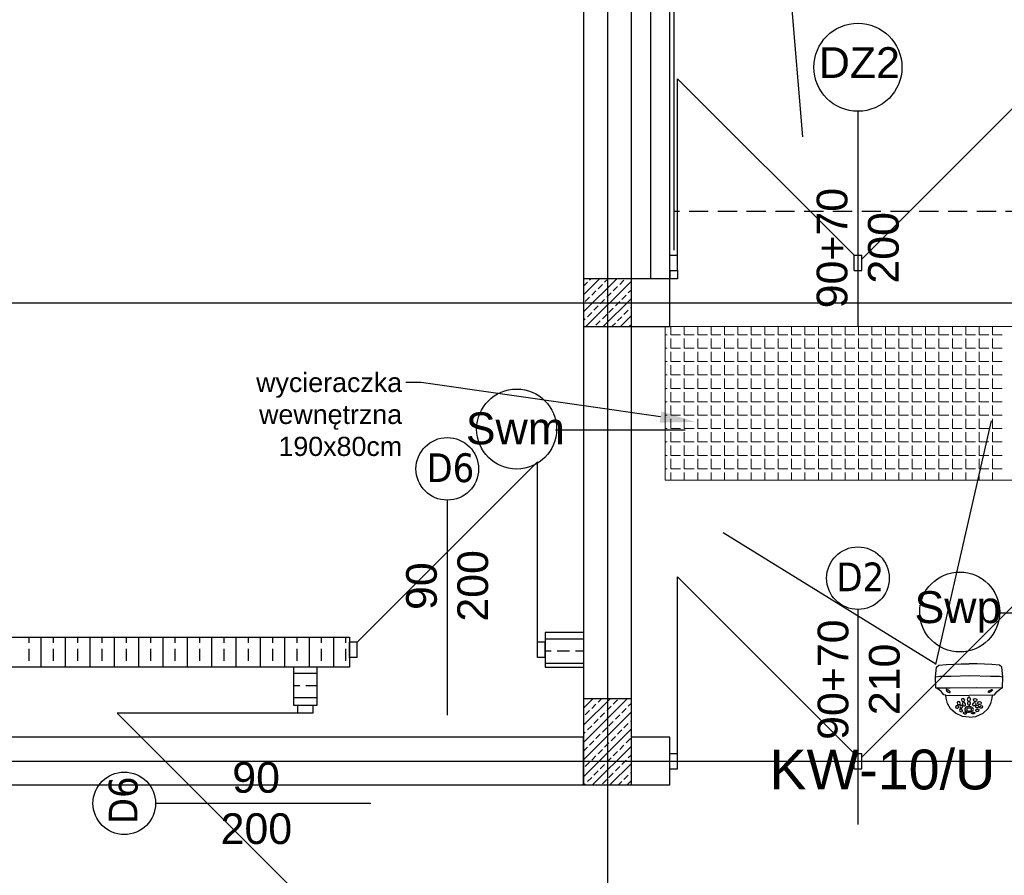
# Model space of a CAD drawing. Header units: millimetres. Extents: x -7023 to 53801, y 9849 to 33561.
# Tile 118 of 256: x 11323 to 11836, y 21847 to 22293. Entities that reach past the tile are written whole.
import ezdxf
from ezdxf.enums import TextEntityAlignment as Align

# ---------------------------------------------------------------- set-up
doc = ezdxf.new("R2010")
doc.units = ezdxf.units.MM
doc.linetypes.add('DASHDOTX2', pattern=[2, 1, -0.5, 0, -0.5])
doc.linetypes.add('DASHED', pattern=[0.75, 0.5, -0.25])
doc.layers.get('0').update_dxf_attribs({"lineweight": 9})
for name, color, linetype in [('.IE_podklad', 252, 'Continuous'), ('IE_CCTV', 6, 'Continuous'), ('IE_SKD', 6, 'Continuous')]:
    doc.layers.add(name, color=color, linetype=linetype)
doc.styles.add('Opisowy', font='arial.ttf')
doc.styles.get("Standard").update_dxf_attribs({"font": 'arial.ttf'})
doc.linetypes.add('ZIGZAG', pattern='A,0.00254,-5.08,[131,ltypeshp.shx,S=5.08,R=0,X=-5.08,Y=0],-10.16,[131,ltypeshp.shx,S=5.08,R=180,X=5.08,Y=0],-5.08', length=20.32254)

# ---------------------------------------------------------------- blocks, each defined once
blk = doc.blocks.new('AAT_KOPUŁA')
for points in [[(-11.14, -10.07), (-12.07, -9.94), (-13, -8.71), (-14.17, -7.71), (-15.37, -7.04), (-15.59, -2.4), (-15.11, 1.7), (-14.13, 2.53), (-10.89, 2.9), (-4.7, 3.18), (-1.32, 3.18)], [(8.54, -10.07), (9.47, -9.94), (10.41, -8.71), (11.58, -7.71), (12.78, -7.04), (12.99, -2.4), (12.51, 1.7), (11.54, 2.53), (8.29, 2.9), (2.11, 3.18), (-1.27, 3.18)], [(-15.59, -2.4), (-13.77, -2.15), (-8.91, -2.02), (-1.13, -1.86), (7.77, -2.02), (11.48, -2.12), (12.99, -2.4)], [(-15.37, -7.04), (-9.31, -7.06), (1.87, -6.94), (12.78, -7.04)], [(-1.34, -19.45), (-4.13, -19.22), (-7.15, -17.75), (-9.22, -15.88), (-10.47, -13.64), (-11.04, -11.39), (-11.14, -10.07), (-1.32, -10.32)], [(-1.26, -19.45), (1.53, -19.22), (4.55, -17.75), (6.62, -15.88), (7.87, -13.64), (8.44, -11.39), (8.54, -10.07), (-1.27, -10.32)]]:
    blk.add_lwpolyline(points)
for points in [[(-10.88, -8.27), (-10.35, -8.77), (-9.86, -9.06), (-9.43, -9.03), (-9.42, -8.74), (-9.78, -8.3), (-10.27, -7.97), (-10.81, -7.79), (-11.03, -7.8), (-11.1, -7.96), (-10.99, -8.15)], [(8.29, -8.27), (7.75, -8.77), (7.27, -9.06), (6.84, -9.03), (6.83, -8.74), (7.18, -8.3), (7.68, -7.97), (8.21, -7.79), (8.44, -7.8), (8.51, -7.96), (8.39, -8.15)], [(-3.24, -12.12), (-3.51, -11.7), (-3.88, -11.53), (-4.39, -11.64), (-4.58, -12.13), (-4.41, -12.62), (-4.08, -12.83), (-3.55, -12.83), (-3.26, -12.58), (-3.21, -12.31)], [(-1.46, -10.97), (-1.79, -11.13), (-2.06, -11.51), (-2.15, -11.85), (-2.06, -12.33), (-1.83, -12.61), (-1.41, -12.73), (-0.95, -12.55), (-0.71, -12), (-0.74, -11.52), (-0.97, -11.24), (-1.2, -11)], [(0.57, -12.12), (0.84, -11.7), (1.21, -11.53), (1.72, -11.64), (1.91, -12.13), (1.74, -12.62), (1.41, -12.83), (0.88, -12.83), (0.59, -12.58), (0.54, -12.31)], [(-5.81, -15.17), (-6.01, -14.74), (-6.38, -14.58), (-6.88, -14.68), (-7.04, -15.09), (-6.9, -15.46), (-6.61, -15.69), (-6.12, -15.69), (-5.92, -15.55), (-5.8, -15.31)], [(-5.08, -13.44), (-5.36, -13.02), (-5.73, -12.85), (-6.23, -12.96), (-6.42, -13.45), (-6.25, -13.95), (-5.92, -14.15), (-5.4, -14.15), (-5.11, -13.9), (-5.05, -13.63)], [(-4.21, -16.62), (-4.41, -16.19), (-4.78, -16.02), (-5.29, -16.13), (-5.44, -16.53), (-5.3, -16.91), (-5.01, -17.13), (-4.53, -17.14), (-4.32, -17), (-4.2, -16.76)], [(-4.11, -15.02), (-4.31, -14.59), (-4.68, -14.43), (-5.19, -14.53), (-5.34, -14.94), (-5.2, -15.31), (-4.91, -15.54), (-4.43, -15.54), (-4.22, -15.4), (-4.1, -15.16)], [(-2.89, -13.89), (-3.16, -13.47), (-3.53, -13.3), (-4.04, -13.41), (-4.23, -13.9), (-4.06, -14.4), (-3.73, -14.6), (-3.2, -14.6), (-2.91, -14.35), (-2.86, -14.08)], [(-1.41, -14.94), (-2.24, -15.08), (-2.86, -15.55), (-3.15, -15.98), (-3.17, -16.56), (-2.73, -17.05), (-1.96, -17.33), (-1.36, -17.38), (-0.59, -17.27), (0.19, -16.77), (0.47, -16.25), (0.39, -15.78), (-0.16, -15.22), (-0.97, -14.99)], [(-1.27, -15.61), (-1.85, -15.67), (-2.32, -15.95), (-2.37, -16.27), (-2.31, -16.63), (-1.95, -16.85), (-1.44, -16.9), (-0.72, -16.8), (-0.33, -16.47), (-0.3, -15.98), (-0.77, -15.66)], [(-1.42, -12.92), (-1.85, -13.05), (-2.01, -13.33), (-2.09, -13.83), (-1.9, -14.16), (-1.59, -14.28), (-1.05, -14.26), (-0.77, -13.86), (-0.71, -13.57), (-0.93, -13.17), (-1.14, -13)], [(0.22, -13.89), (0.49, -13.47), (0.86, -13.3), (1.37, -13.41), (1.56, -13.9), (1.39, -14.4), (1.06, -14.6), (0.53, -14.6), (0.24, -14.35), (0.19, -14.08)], [(1.44, -15.02), (1.64, -14.59), (2.01, -14.43), (2.52, -14.53), (2.67, -14.94), (2.53, -15.31), (2.24, -15.54), (1.76, -15.54), (1.55, -15.4), (1.43, -15.16)], [(1.54, -16.62), (1.74, -16.19), (2.11, -16.02), (2.62, -16.13), (2.77, -16.53), (2.63, -16.91), (2.34, -17.13), (1.86, -17.14), (1.65, -17), (1.53, -16.76)], [(2.41, -13.44), (2.69, -13.02), (3.06, -12.85), (3.56, -12.96), (3.75, -13.45), (3.58, -13.95), (3.25, -14.15), (2.73, -14.15), (2.44, -13.9), (2.38, -13.63)], [(3.14, -15.17), (3.34, -14.74), (3.71, -14.58), (4.21, -14.68), (4.37, -15.09), (4.23, -15.46), (3.94, -15.69), (3.45, -15.69), (3.25, -15.55), (3.13, -15.31)], [(-2.89, -17.47), (-3.21, -17.39), (-3.69, -17.43), (-3.84, -17.61), (-3.7, -17.82), (-3.29, -18), (-2.79, -18.08), (-2.39, -17.98), (-2.34, -17.78), (-2.54, -17.62)], [(0.21, -17.47), (0.54, -17.39), (1.02, -17.43), (1.17, -17.61), (1.03, -17.82), (0.62, -18), (0.12, -18.08), (-0.28, -17.98), (-0.33, -17.78), (-0.13, -17.62)]]:
    blk.add_lwpolyline(points, close=True)
blk = doc.blocks.new('zw$65D6')
at = {"layer": 'IE_SKD'}
for p, q in [((0, 0), (41.4, -123.59)), ((0.13, -0.2), (130.47, -0.87))]:
    blk.add_line(p, q, dxfattribs=at)

msp = doc.modelspace()

# ---------------------------------------------------------------- linework, layer by layer
at = {"layer": '.IE_podklad', "ltscale": 25}
for p, q in [((11629.56, 22727.75), (11629.56, 20635.61)), ((10554.1, 22145.41), (13853.09, 22145.41)), ((10554.1, 21906.41), (13536.66, 21906.41))]:
    msp.add_line(p, q, dxfattribs=at)
at = {"layer": '.IE_podklad'}
for p, q in [((11662.06, 22157.91), (11662.06, 22424.91)), ((11664.06, 22426.91), (11664.06, 22172.74)), ((11642.06, 22157.91), (11642.06, 22404.91)), ((11617.06, 22379.91), (11617.06, 21918.91)), ((11666.06, 22170.19), (11666.06, 22262.19)), ((11758.06, 22170.19), (11666.06, 22262.19)), ((11762.06, 22168.08), (11842.37, 22248.4)), ((11760.06, 22245.22), (11760.06, 22133.03)), ((11662.06, 22170.19), (11666.06, 22170.19)), ((11662.06, 22162.19), (11662.06, 22170.19)), ((11666.06, 22162.19), (11666.06, 22170.19)), ((11758.06, 22170.19), (11762.06, 22170.19)), ((11758.06, 22162.19), (11758.06, 22170.19)), ((11762.06, 22162.19), (11762.06, 22170.19)), ((11662.06, 22162.3), (11662.06, 22157.91)), ((11662.06, 22162.19), (11666.06, 22162.19)), ((11666.06, 22162.3), (11666.06, 22157.91)), ((11758.06, 22162.19), (11762.06, 22162.19)), ((11617.06, 22149.57), (11625.39, 22157.91)), ((11617.06, 22140.59), (11634.37, 22157.91)), ((11642.06, 22157.91), (11617.06, 22157.91)), ((11617.06, 22157.91), (11617.06, 22132.91)), ((11617.06, 22154.06), (11619.07, 22156.07)), ((11618.35, 22132.91), (11642.06, 22156.61)), ((11620.19, 22157.2), (11620.9, 22157.91)), ((11624.68, 22152.71), (11626.93, 22154.95)), ((11628.05, 22156.07), (11629.88, 22157.91)), ((11632.54, 22151.58), (11634.78, 22153.83)), ((11635.91, 22154.95), (11638.15, 22157.2)), ((11662.06, 22157.91), (11642.06, 22157.91)), ((11642.06, 22132.91), (11642.06, 22157.91)), ((11666.06, 22157.91), (11660.75, 22157.91)), ((11662.06, 22132.91), (11662.06, 22157.91)), ((11617.95, 22145.97), (11620.19, 22148.22)), ((11621.31, 22149.34), (11623.56, 22151.58)), ((11629.17, 22148.22), (11631.42, 22150.46)), ((11637.03, 22147.09), (11639.28, 22149.34)), ((11640.4, 22150.46), (11642.06, 22152.12)), ((11622.44, 22141.48), (11624.68, 22143.73)), ((11625.8, 22144.85), (11628.05, 22147.09)), ((11627.33, 22132.91), (11642.06, 22147.63)), ((11633.66, 22143.73), (11635.91, 22145.97)), ((11641.52, 22142.6), (11642.06, 22143.14)), ((11619.07, 22138.11), (11621.31, 22140.36)), ((11626.93, 22136.99), (11629.17, 22139.24)), ((11630.29, 22140.36), (11632.54, 22142.6)), ((11634.78, 22135.87), (11637.03, 22138.11)), ((11636.31, 22132.91), (11642.06, 22138.65)), ((11638.15, 22139.24), (11640.4, 22141.48)), ((11617.06, 22136.1), (11617.95, 22136.99)), ((11617.06, 22132.91), (11642.06, 22132.91)), ((11623.56, 22133.62), (11625.8, 22135.87)), ((11631.82, 22132.91), (11633.66, 22134.75)), ((11640.8, 22132.91), (11641.52, 22133.62)), ((11642.06, 21918.91), (11642.06, 22132.91)), ((11642.06, 22132.91), (11662.06, 22132.91)), ((11602.49, 22079.03), (11669.97, 22079.03)), ((11499.06, 21968.41), (11593.06, 22062.41)), ((11593.06, 21968.41), (11593.06, 22062.41)), ((11546.06, 22042.43), (11546.06, 21930.25)), ((11666.06, 21910.41), (11666.06, 22002.41)), ((11758.06, 21910.41), (11666.06, 22002.41)), ((11762.06, 21908.43), (11844.25, 21990.63)), ((11760.06, 21985.43), (11760.06, 21873.25)), ((11833.44, 21983.64), (11900.91, 21983.64)), ((11617.06, 21973.41), (11597.06, 21973.41)), ((11597.06, 21973.41), (11597.06, 21955.41)), ((10896.06, 21970.91), (11495.06, 21970.91)), ((11328.12, 21968.11), (11328.12, 21970.91)), ((11334.47, 21955.41), (11334.47, 21970.91)), ((11340.82, 21968.11), (11340.82, 21970.91)), ((11347.17, 21955.41), (11347.17, 21970.91)), ((11353.52, 21968.11), (11353.52, 21970.91)), ((11359.87, 21955.41), (11359.87, 21970.91)), ((11366.22, 21968.11), (11366.22, 21970.91)), ((11372.57, 21955.41), (11372.57, 21970.91)), ((11378.92, 21968.11), (11378.92, 21970.91)), ((11385.27, 21955.41), (11385.27, 21970.91)), ((11391.62, 21968.11), (11391.62, 21970.91)), ((11397.97, 21955.41), (11397.97, 21970.91)), ((11404.32, 21968.11), (11404.32, 21970.91)), ((11410.67, 21955.41), (11410.67, 21970.91)), ((11417.02, 21968.11), (11417.02, 21970.91)), ((11423.37, 21955.41), (11423.37, 21970.91)), ((11429.72, 21968.11), (11429.72, 21970.91)), ((11436.07, 21955.41), (11436.07, 21970.91)), ((11442.42, 21968.11), (11442.42, 21970.91)), ((11448.77, 21955.41), (11448.77, 21970.91)), ((11455.12, 21968.11), (11455.12, 21970.91)), ((11461.47, 21955.41), (11461.47, 21970.91)), ((11467.82, 21968.11), (11467.82, 21970.91)), ((11474.17, 21955.41), (11474.17, 21970.91)), ((11480.52, 21968.11), (11480.52, 21970.91)), ((11486.87, 21955.41), (11486.87, 21970.91)), ((11493.22, 21968.11), (11493.22, 21970.91)), ((11495.06, 21970.91), (11495.06, 21955.41)), ((11499.06, 21968.41), (11495.06, 21968.41)), ((11495.06, 21960.41), (11495.06, 21968.41)), ((11499.06, 21960.41), (11499.06, 21968.41)), ((11597.06, 21968.41), (11593.06, 21968.41)), ((11593.06, 21960.41), (11593.06, 21968.41)), ((11597.06, 21970.16), (11617.06, 21970.16)), ((11597.06, 21960.41), (11597.06, 21968.41)), ((11328.12, 21958.58), (11328.12, 21964.93)), ((11340.82, 21958.58), (11340.82, 21964.93)), ((11353.52, 21958.58), (11353.52, 21964.93)), ((11366.22, 21958.58), (11366.22, 21964.93)), ((11378.92, 21958.58), (11378.92, 21964.93)), ((11391.62, 21958.58), (11391.62, 21964.93)), ((11404.32, 21958.58), (11404.32, 21964.93)), ((11417.02, 21958.58), (11417.02, 21964.93)), ((11429.72, 21958.58), (11429.72, 21964.93)), ((11442.42, 21958.58), (11442.42, 21964.93)), ((11455.12, 21958.58), (11455.12, 21964.93)), ((11467.82, 21958.58), (11467.82, 21964.93)), ((11480.52, 21958.58), (11480.52, 21964.93)), ((11493.22, 21958.58), (11493.22, 21964.93)), ((11597.06, 21963.81), (11600.22, 21963.81)), ((11603.4, 21963.81), (11609.75, 21963.81)), ((11612.92, 21963.81), (11617.06, 21963.81)), ((11499.06, 21960.41), (11495.06, 21960.41)), ((11597.06, 21960.41), (11593.06, 21960.41)), ((11495.06, 21955.41), (10896.06, 21955.41)), ((11328.12, 21955.41), (11328.12, 21955.41)), ((11340.82, 21955.41), (11340.82, 21955.41)), ((11353.52, 21955.41), (11353.52, 21955.41)), ((11366.22, 21955.41), (11366.22, 21955.41)), ((11378.92, 21955.41), (11378.92, 21955.41)), ((11391.62, 21955.41), (11391.62, 21955.41)), ((11404.32, 21955.41), (11404.32, 21955.41)), ((11417.02, 21955.41), (11417.02, 21955.41)), ((11429.72, 21955.41), (11429.72, 21955.41)), ((11442.42, 21955.41), (11442.42, 21955.41)), ((11455.12, 21955.41), (11455.12, 21955.41)), ((11466.06, 21935.41), (11466.06, 21955.41)), ((11467.82, 21955.41), (11467.82, 21955.41)), ((11478.06, 21955.41), (11478.06, 21935.41)), ((11480.52, 21955.41), (11480.52, 21955.41)), ((11493.22, 21955.41), (11493.22, 21955.41)), ((11597.06, 21957.46), (11617.06, 21957.46)), ((11597.06, 21955.41), (11617.06, 21955.41)), ((11466.06, 21952.16), (11478.06, 21952.16)), ((11466.06, 21945.81), (11469.22, 21945.81)), ((11472.4, 21945.81), (11478.06, 21945.81)), ((11466.06, 21939.46), (11478.06, 21939.46)), ((11617.06, 21934.04), (11621.92, 21938.91)), ((11617.06, 21925.06), (11630.9, 21938.91)), ((11617.06, 21916.08), (11639.88, 21938.91)), ((11617.06, 21938.53), (11617.43, 21938.91)), ((11642.06, 21938.91), (11617.06, 21938.91)), ((11617.06, 21938.91), (11617.06, 21893.91)), ((11624.68, 21937.18), (11626.41, 21938.91)), ((11632.54, 21936.06), (11634.78, 21938.3)), ((11642.06, 21893.91), (11642.06, 21938.91)), ((11478.06, 21935.41), (11466.06, 21935.41)), ((11468.06, 21935.41), (11468.06, 21931.41)), ((11476.06, 21935.41), (11468.06, 21935.41)), ((11476.06, 21935.41), (11476.06, 21931.41)), ((11617.95, 21930.45), (11620.19, 21932.69)), ((11621.31, 21933.81), (11623.56, 21936.06)), ((11629.17, 21932.69), (11631.42, 21934.94)), ((11637.03, 21931.57), (11639.28, 21933.81)), ((11640.4, 21934.94), (11642.06, 21936.59)), ((11468.06, 21931.41), (11374.06, 21931.41)), ((11468.06, 21837.41), (11374.06, 21931.41)), ((11476.06, 21931.41), (11468.06, 21931.41)), ((11617.06, 21907.1), (11642.06, 21932.1)), ((11622.44, 21925.96), (11624.68, 21928.2)), ((11625.8, 21929.32), (11628.05, 21931.57)), ((11633.66, 21928.2), (11635.91, 21930.45)), ((11641.52, 21927.08), (11642.06, 21927.61)), ((11617.06, 21898.12), (11642.06, 21923.12)), ((11619.07, 21922.59), (11621.31, 21924.83)), ((11626.93, 21921.47), (11629.17, 21923.71)), ((11630.29, 21924.83), (11632.54, 21927.08)), ((11634.78, 21920.34), (11637.03, 21922.59)), ((11638.15, 21923.71), (11640.4, 21925.96)), ((11617.06, 21920.57), (11617.95, 21921.47)), ((11617.06, 21918.91), (11617.06, 21918.91)), ((11617.06, 21918.91), (11617.06, 21893.91)), ((11620.19, 21914.73), (11622.44, 21916.97)), ((11623.56, 21918.1), (11625.8, 21920.34)), ((11631.42, 21916.97), (11633.66, 21919.22)), ((11639.28, 21915.85), (11641.52, 21918.1)), ((11642.06, 21893.91), (11642.06, 21918.91)), ((11642.06, 21918.91), (11642.06, 21918.91)), ((11662.06, 21918.91), (11642.06, 21918.91)), ((11662.06, 21893.91), (11662.06, 21918.91)), ((11617.06, 21911.59), (11619.07, 21913.61)), ((11621.82, 21893.91), (11642.06, 21914.14)), ((11624.68, 21910.24), (11626.93, 21912.48)), ((11628.05, 21913.61), (11630.29, 21915.85)), ((11635.91, 21912.48), (11638.15, 21914.73)), ((11621.31, 21906.87), (11623.56, 21909.12)), ((11629.17, 21905.75), (11631.42, 21907.99)), ((11632.54, 21909.12), (11634.78, 21911.36)), ((11637.03, 21904.63), (11639.28, 21906.87)), ((11640.4, 21907.99), (11642.06, 21909.65)), ((11662.06, 21910.41), (11666.06, 21910.41)), ((11662.06, 21902.41), (11662.06, 21910.41)), ((11666.06, 21902.41), (11666.06, 21910.41)), ((11758.06, 21910.41), (11762.06, 21910.41)), ((11758.06, 21902.41), (11758.06, 21910.41)), ((11762.06, 21902.41), (11762.06, 21910.41)), ((11617.95, 21903.5), (11620.19, 21905.75)), ((11625.8, 21902.38), (11628.05, 21904.63)), ((11630.8, 21893.91), (11642.06, 21905.16)), ((11633.66, 21901.26), (11635.91, 21903.5)), ((11662.06, 21902.41), (11666.06, 21902.41)), ((11758.06, 21902.41), (11762.06, 21902.41)), ((11619.07, 21895.65), (11621.31, 21897.89)), ((11622.44, 21899.01), (11624.68, 21901.26)), ((11626.93, 21894.52), (11629.17, 21896.77)), ((11630.29, 21897.89), (11632.54, 21900.14)), ((11638.15, 21896.77), (11640.4, 21899.01)), ((11641.52, 21900.14), (11642.06, 21900.67)), ((11617.06, 21893.91), (11616.56, 21893.91)), ((11616.56, 21893.91), (11642.06, 21893.91)), ((11617.06, 21893.91), (11642.06, 21893.91)), ((11617.33, 21893.91), (11617.95, 21894.52)), ((11635.29, 21893.91), (11637.03, 21895.65)), ((11639.78, 21893.91), (11642.06, 21896.18)), ((11642.06, 21893.91), (11662.06, 21893.91)), ((11394.03, 21884.41), (11506.21, 21884.41))]:
    msp.add_line(p, q, dxfattribs=at)
at = {"layer": '.IE_podklad', "linetype": 'ZIGZAG'}
msp.add_line((11652.06, 22157.91), (11652.06, 22414.91), dxfattribs=at)
at = {"layer": '.IE_podklad', "linetype": 'DASHED', "ltscale": 20}
msp.add_line((11862.06, 22192.91), (11664.06, 22192.91), dxfattribs=at)
at = {"layer": '.IE_podklad', "linetype": 'DASHDOTX2', "ltscale": 10}
msp.add_line((11578.18, 22145.41), (12214.83, 22145.41), dxfattribs=at)
at = {"layer": '.IE_podklad', "lineweight": 13}
for p, q in [((11659.56, 22132.91), (11849.56, 22132.91)), ((11659.56, 22052.91), (11659.56, 22132.91)), ((11662.61, 22128.67), (11662.61, 22132.91)), ((11669.59, 22128.67), (11669.59, 22132.91)), ((11676.58, 22128.67), (11676.58, 22132.91)), ((11683.56, 22128.67), (11683.56, 22132.91)), ((11690.55, 22128.67), (11690.55, 22132.91)), ((11697.53, 22128.67), (11697.53, 22132.91)), ((11704.52, 22128.67), (11704.52, 22132.91)), ((11711.5, 22128.67), (11711.5, 22132.91)), ((11718.49, 22128.67), (11718.49, 22132.91)), ((11725.47, 22128.67), (11725.47, 22132.91)), ((11732.46, 22128.67), (11732.46, 22132.91)), ((11739.44, 22128.67), (11739.44, 22132.91)), ((11746.43, 22128.67), (11746.43, 22132.91)), ((11753.41, 22128.67), (11753.41, 22132.91)), ((11760.4, 22128.67), (11760.4, 22132.91)), ((11767.38, 22128.67), (11767.38, 22132.91)), ((11774.37, 22128.67), (11774.37, 22132.91)), ((11781.35, 22128.67), (11781.35, 22132.91)), ((11788.34, 22128.67), (11788.34, 22132.91)), ((11795.32, 22128.67), (11795.32, 22132.91)), ((11802.31, 22128.67), (11802.31, 22132.91)), ((11809.29, 22128.67), (11809.29, 22132.91)), ((11816.28, 22128.67), (11816.28, 22132.91)), ((11823.26, 22128.67), (11823.26, 22132.91)), ((11830.25, 22128.67), (11830.25, 22132.91)), ((11659.56, 22128.67), (11660.7, 22128.67)), ((11662.61, 22128.67), (11667.69, 22128.67)), ((11669.59, 22128.67), (11674.67, 22128.67)), ((11676.58, 22128.67), (11681.66, 22128.67)), ((11683.56, 22128.67), (11688.64, 22128.67)), ((11690.55, 22128.67), (11695.63, 22128.67)), ((11697.53, 22128.67), (11702.61, 22128.67)), ((11704.52, 22128.67), (11709.6, 22128.67)), ((11711.5, 22128.67), (11716.58, 22128.67)), ((11718.49, 22128.67), (11723.57, 22128.67)), ((11725.47, 22128.67), (11730.55, 22128.67)), ((11732.46, 22128.67), (11737.54, 22128.67)), ((11739.44, 22128.67), (11744.52, 22128.67)), ((11746.43, 22128.67), (11751.51, 22128.67)), ((11753.41, 22128.67), (11758.49, 22128.67)), ((11760.4, 22128.67), (11765.48, 22128.67)), ((11767.38, 22128.67), (11772.46, 22128.67)), ((11774.37, 22128.67), (11779.45, 22128.67)), ((11781.35, 22128.67), (11786.43, 22128.67)), ((11788.34, 22128.67), (11793.42, 22128.67)), ((11795.32, 22128.67), (11800.4, 22128.67)), ((11802.31, 22128.67), (11807.39, 22128.67)), ((11809.29, 22128.67), (11814.37, 22128.67)), ((11816.28, 22128.67), (11821.36, 22128.67)), ((11823.26, 22128.67), (11828.34, 22128.67)), ((11830.25, 22128.67), (11835.33, 22128.67)), ((11662.61, 22121.68), (11662.61, 22126.76)), ((11669.59, 22121.68), (11669.59, 22126.76)), ((11676.58, 22121.68), (11676.58, 22126.76)), ((11683.56, 22121.68), (11683.56, 22126.76)), ((11690.55, 22121.68), (11690.55, 22126.76)), ((11697.53, 22121.68), (11697.53, 22126.76)), ((11704.52, 22121.68), (11704.52, 22126.76)), ((11711.5, 22121.68), (11711.5, 22126.76)), ((11718.49, 22121.68), (11718.49, 22126.76)), ((11725.47, 22121.68), (11725.47, 22126.76)), ((11732.46, 22121.68), (11732.46, 22126.76)), ((11739.44, 22121.68), (11739.44, 22126.76)), ((11746.43, 22121.68), (11746.43, 22126.76)), ((11753.41, 22121.68), (11753.41, 22126.76)), ((11760.4, 22121.68), (11760.4, 22126.76)), ((11767.38, 22121.68), (11767.38, 22126.76)), ((11774.37, 22121.68), (11774.37, 22126.76)), ((11781.35, 22121.68), (11781.35, 22126.76)), ((11788.34, 22121.68), (11788.34, 22126.76)), ((11795.32, 22121.68), (11795.32, 22126.76)), ((11802.31, 22121.68), (11802.31, 22126.76)), ((11809.29, 22121.68), (11809.29, 22126.76)), ((11816.28, 22121.68), (11816.28, 22126.76)), ((11823.26, 22121.68), (11823.26, 22126.76)), ((11830.25, 22121.68), (11830.25, 22126.76)), ((11659.56, 22121.68), (11660.7, 22121.68)), ((11662.61, 22121.68), (11667.69, 22121.68)), ((11662.61, 22114.7), (11662.61, 22119.78)), ((11669.59, 22121.68), (11674.67, 22121.68)), ((11669.59, 22114.7), (11669.59, 22119.78)), ((11676.58, 22121.68), (11681.66, 22121.68)), ((11676.58, 22114.7), (11676.58, 22119.78)), ((11683.56, 22121.68), (11688.64, 22121.68)), ((11683.56, 22114.7), (11683.56, 22119.78)), ((11690.55, 22121.68), (11695.63, 22121.68)), ((11690.55, 22114.7), (11690.55, 22119.78)), ((11697.53, 22121.68), (11702.61, 22121.68)), ((11697.53, 22114.7), (11697.53, 22119.78)), ((11704.52, 22121.68), (11709.6, 22121.68)), ((11704.52, 22114.7), (11704.52, 22119.78)), ((11711.5, 22121.68), (11716.58, 22121.68)), ((11711.5, 22114.7), (11711.5, 22119.78)), ((11718.49, 22121.68), (11723.57, 22121.68)), ((11718.49, 22114.7), (11718.49, 22119.78)), ((11725.47, 22121.68), (11730.55, 22121.68)), ((11725.47, 22114.7), (11725.47, 22119.78)), ((11732.46, 22121.68), (11737.54, 22121.68)), ((11732.46, 22114.7), (11732.46, 22119.78)), ((11739.44, 22121.68), (11744.52, 22121.68)), ((11739.44, 22114.7), (11739.44, 22119.78)), ((11746.43, 22121.68), (11751.51, 22121.68)), ((11746.43, 22114.7), (11746.43, 22119.78)), ((11753.41, 22121.68), (11758.49, 22121.68)), ((11753.41, 22114.7), (11753.41, 22119.78)), ((11760.4, 22121.68), (11765.48, 22121.68)), ((11760.4, 22114.7), (11760.4, 22119.78)), ((11767.38, 22121.68), (11772.46, 22121.68)), ((11767.38, 22114.7), (11767.38, 22119.78)), ((11774.37, 22121.68), (11779.45, 22121.68)), ((11774.37, 22114.7), (11774.37, 22119.78)), ((11781.35, 22121.68), (11786.43, 22121.68)), ((11781.35, 22114.7), (11781.35, 22119.78)), ((11788.34, 22121.68), (11793.42, 22121.68)), ((11788.34, 22114.7), (11788.34, 22119.78)), ((11795.32, 22121.68), (11800.4, 22121.68)), ((11795.32, 22114.7), (11795.32, 22119.78)), ((11802.31, 22121.68), (11807.39, 22121.68)), ((11802.31, 22114.7), (11802.31, 22119.78)), ((11809.29, 22121.68), (11814.37, 22121.68)), ((11809.29, 22114.7), (11809.29, 22119.78)), ((11816.28, 22121.68), (11821.36, 22121.68)), ((11816.28, 22114.7), (11816.28, 22119.78)), ((11823.26, 22121.68), (11828.34, 22121.68)), ((11823.26, 22114.7), (11823.26, 22119.78)), ((11830.25, 22121.68), (11835.33, 22121.68)), ((11830.25, 22114.7), (11830.25, 22119.78)), ((11659.56, 22114.7), (11660.7, 22114.7)), ((11662.61, 22114.7), (11667.69, 22114.7)), ((11662.61, 22107.71), (11662.61, 22112.79)), ((11669.59, 22114.7), (11674.67, 22114.7)), ((11669.59, 22107.71), (11669.59, 22112.79)), ((11676.58, 22114.7), (11681.66, 22114.7)), ((11676.58, 22107.71), (11676.58, 22112.79)), ((11683.56, 22114.7), (11688.64, 22114.7)), ((11683.56, 22107.71), (11683.56, 22112.79)), ((11690.55, 22114.7), (11695.63, 22114.7)), ((11690.55, 22107.71), (11690.55, 22112.79)), ((11697.53, 22114.7), (11702.61, 22114.7)), ((11697.53, 22107.71), (11697.53, 22112.79)), ((11704.52, 22114.7), (11709.6, 22114.7)), ((11704.52, 22107.71), (11704.52, 22112.79)), ((11711.5, 22114.7), (11716.58, 22114.7)), ((11711.5, 22107.71), (11711.5, 22112.79)), ((11718.49, 22114.7), (11723.57, 22114.7)), ((11718.49, 22107.71), (11718.49, 22112.79)), ((11725.47, 22114.7), (11730.55, 22114.7)), ((11725.47, 22107.71), (11725.47, 22112.79)), ((11732.46, 22114.7), (11737.54, 22114.7)), ((11732.46, 22107.71), (11732.46, 22112.79)), ((11739.44, 22114.7), (11744.52, 22114.7)), ((11739.44, 22107.71), (11739.44, 22112.79)), ((11746.43, 22114.7), (11751.51, 22114.7)), ((11746.43, 22107.71), (11746.43, 22112.79)), ((11753.41, 22114.7), (11758.49, 22114.7)), ((11753.41, 22107.71), (11753.41, 22112.79)), ((11760.4, 22114.7), (11765.48, 22114.7)), ((11760.4, 22107.71), (11760.4, 22112.79)), ((11767.38, 22114.7), (11772.46, 22114.7)), ((11767.38, 22107.71), (11767.38, 22112.79)), ((11774.37, 22114.7), (11779.45, 22114.7)), ((11774.37, 22107.71), (11774.37, 22112.79)), ((11781.35, 22114.7), (11786.43, 22114.7)), ((11781.35, 22107.71), (11781.35, 22112.79)), ((11788.34, 22114.7), (11793.42, 22114.7)), ((11788.34, 22107.71), (11788.34, 22112.79)), ((11795.32, 22114.7), (11800.4, 22114.7)), ((11795.32, 22107.71), (11795.32, 22112.79)), ((11802.31, 22114.7), (11807.39, 22114.7)), ((11802.31, 22107.71), (11802.31, 22112.79)), ((11809.29, 22114.7), (11814.37, 22114.7)), ((11809.29, 22107.71), (11809.29, 22112.79)), ((11816.28, 22114.7), (11821.36, 22114.7)), ((11816.28, 22107.71), (11816.28, 22112.79)), ((11823.26, 22114.7), (11828.34, 22114.7)), ((11823.26, 22107.71), (11823.26, 22112.79)), ((11830.25, 22114.7), (11835.33, 22114.7)), ((11830.25, 22107.71), (11830.25, 22112.79)), ((11659.56, 22107.71), (11660.7, 22107.71)), ((11662.61, 22107.71), (11667.69, 22107.71)), ((11669.59, 22107.71), (11674.67, 22107.71)), ((11676.58, 22107.71), (11681.66, 22107.71)), ((11683.56, 22107.71), (11688.64, 22107.71)), ((11690.55, 22107.71), (11695.63, 22107.71)), ((11697.53, 22107.71), (11702.61, 22107.71)), ((11704.52, 22107.71), (11709.6, 22107.71)), ((11711.5, 22107.71), (11716.58, 22107.71)), ((11718.49, 22107.71), (11723.57, 22107.71)), ((11725.47, 22107.71), (11730.55, 22107.71)), ((11732.46, 22107.71), (11737.54, 22107.71)), ((11739.44, 22107.71), (11744.52, 22107.71)), ((11746.43, 22107.71), (11751.51, 22107.71)), ((11753.41, 22107.71), (11758.49, 22107.71)), ((11760.4, 22107.71), (11765.48, 22107.71)), ((11767.38, 22107.71), (11772.46, 22107.71)), ((11774.37, 22107.71), (11779.45, 22107.71)), ((11781.35, 22107.71), (11786.43, 22107.71)), ((11788.34, 22107.71), (11793.42, 22107.71)), ((11795.32, 22107.71), (11800.4, 22107.71)), ((11802.31, 22107.71), (11807.39, 22107.71)), ((11809.29, 22107.71), (11814.37, 22107.71)), ((11816.28, 22107.71), (11821.36, 22107.71)), ((11823.26, 22107.71), (11828.34, 22107.71)), ((11830.25, 22107.71), (11835.33, 22107.71)), ((11662.61, 22100.73), (11662.61, 22105.81)), ((11669.59, 22100.73), (11669.59, 22105.81)), ((11676.58, 22100.73), (11676.58, 22105.81)), ((11683.56, 22100.73), (11683.56, 22105.81)), ((11690.55, 22100.73), (11690.55, 22105.81)), ((11697.53, 22100.73), (11697.53, 22105.81)), ((11704.52, 22100.73), (11704.52, 22105.81)), ((11711.5, 22100.73), (11711.5, 22105.81)), ((11718.49, 22100.73), (11718.49, 22105.81)), ((11725.47, 22100.73), (11725.47, 22105.81)), ((11732.46, 22100.73), (11732.46, 22105.81)), ((11739.44, 22100.73), (11739.44, 22105.81)), ((11746.43, 22100.73), (11746.43, 22105.81)), ((11753.41, 22100.73), (11753.41, 22105.81)), ((11760.4, 22100.73), (11760.4, 22105.81)), ((11767.38, 22100.73), (11767.38, 22105.81)), ((11774.37, 22100.73), (11774.37, 22105.81)), ((11781.35, 22100.73), (11781.35, 22105.81)), ((11788.34, 22100.73), (11788.34, 22105.81)), ((11795.32, 22100.73), (11795.32, 22105.81)), ((11802.31, 22100.73), (11802.31, 22105.81)), ((11809.29, 22100.73), (11809.29, 22105.81)), ((11816.28, 22100.73), (11816.28, 22105.81)), ((11823.26, 22100.73), (11823.26, 22105.81)), ((11830.25, 22100.73), (11830.25, 22105.81)), ((11659.56, 22100.73), (11660.7, 22100.73)), ((11662.61, 22100.73), (11667.69, 22100.73)), ((11662.61, 22093.74), (11662.61, 22098.82)), ((11669.59, 22100.73), (11674.67, 22100.73)), ((11669.59, 22093.74), (11669.59, 22098.82)), ((11676.58, 22100.73), (11681.66, 22100.73)), ((11676.58, 22093.74), (11676.58, 22098.82)), ((11683.56, 22100.73), (11688.64, 22100.73)), ((11683.56, 22093.74), (11683.56, 22098.82)), ((11690.55, 22100.73), (11695.63, 22100.73)), ((11690.55, 22093.74), (11690.55, 22098.82)), ((11697.53, 22100.73), (11702.61, 22100.73)), ((11697.53, 22093.74), (11697.53, 22098.82)), ((11704.52, 22100.73), (11709.6, 22100.73)), ((11704.52, 22093.74), (11704.52, 22098.82)), ((11711.5, 22100.73), (11716.58, 22100.73)), ((11711.5, 22093.74), (11711.5, 22098.82)), ((11718.49, 22100.73), (11723.57, 22100.73)), ((11718.49, 22093.74), (11718.49, 22098.82)), ((11725.47, 22100.73), (11730.55, 22100.73)), ((11725.47, 22093.74), (11725.47, 22098.82)), ((11732.46, 22100.73), (11737.54, 22100.73)), ((11732.46, 22093.74), (11732.46, 22098.82)), ((11739.44, 22100.73), (11744.52, 22100.73)), ((11739.44, 22093.74), (11739.44, 22098.82)), ((11746.43, 22100.73), (11751.51, 22100.73)), ((11746.43, 22093.74), (11746.43, 22098.82)), ((11753.41, 22100.73), (11758.49, 22100.73)), ((11753.41, 22093.74), (11753.41, 22098.82)), ((11760.4, 22100.73), (11765.48, 22100.73)), ((11760.4, 22093.74), (11760.4, 22098.82)), ((11767.38, 22100.73), (11772.46, 22100.73)), ((11767.38, 22093.74), (11767.38, 22098.82)), ((11774.37, 22100.73), (11779.45, 22100.73)), ((11774.37, 22093.74), (11774.37, 22098.82)), ((11781.35, 22100.73), (11786.43, 22100.73)), ((11781.35, 22093.74), (11781.35, 22098.82)), ((11788.34, 22100.73), (11793.42, 22100.73)), ((11788.34, 22093.74), (11788.34, 22098.82)), ((11795.32, 22100.73), (11800.4, 22100.73)), ((11795.32, 22093.74), (11795.32, 22098.82)), ((11802.31, 22100.73), (11807.39, 22100.73)), ((11802.31, 22093.74), (11802.31, 22098.82)), ((11809.29, 22100.73), (11814.37, 22100.73)), ((11809.29, 22093.74), (11809.29, 22098.82)), ((11816.28, 22100.73), (11821.36, 22100.73)), ((11816.28, 22093.74), (11816.28, 22098.82)), ((11823.26, 22100.73), (11828.34, 22100.73)), ((11823.26, 22093.74), (11823.26, 22098.82)), ((11830.25, 22100.73), (11835.33, 22100.73)), ((11830.25, 22093.74), (11830.25, 22098.82)), ((11659.56, 22093.74), (11660.7, 22093.74)), ((11662.61, 22093.74), (11667.69, 22093.74)), ((11662.61, 22086.76), (11662.61, 22091.84)), ((11669.59, 22093.74), (11674.67, 22093.74)), ((11669.59, 22086.76), (11669.59, 22091.84)), ((11676.58, 22093.74), (11681.66, 22093.74)), ((11676.58, 22086.76), (11676.58, 22091.84)), ((11683.56, 22093.74), (11688.64, 22093.74)), ((11683.56, 22086.76), (11683.56, 22091.84)), ((11690.55, 22093.74), (11695.63, 22093.74)), ((11690.55, 22086.76), (11690.55, 22091.84)), ((11697.53, 22093.74), (11702.61, 22093.74)), ((11697.53, 22086.76), (11697.53, 22091.84)), ((11704.52, 22093.74), (11709.6, 22093.74)), ((11704.52, 22086.76), (11704.52, 22091.84)), ((11711.5, 22093.74), (11716.58, 22093.74)), ((11711.5, 22086.76), (11711.5, 22091.84)), ((11718.49, 22093.74), (11723.57, 22093.74)), ((11718.49, 22086.76), (11718.49, 22091.84)), ((11725.47, 22093.74), (11730.55, 22093.74)), ((11725.47, 22086.76), (11725.47, 22091.84)), ((11732.46, 22093.74), (11737.54, 22093.74)), ((11732.46, 22086.76), (11732.46, 22091.84)), ((11739.44, 22093.74), (11744.52, 22093.74)), ((11739.44, 22086.76), (11739.44, 22091.84)), ((11746.43, 22093.74), (11751.51, 22093.74)), ((11746.43, 22086.76), (11746.43, 22091.84)), ((11753.41, 22093.74), (11758.49, 22093.74)), ((11753.41, 22086.76), (11753.41, 22091.84)), ((11760.4, 22093.74), (11765.48, 22093.74)), ((11760.4, 22086.76), (11760.4, 22091.84)), ((11767.38, 22093.74), (11772.46, 22093.74)), ((11767.38, 22086.76), (11767.38, 22091.84)), ((11774.37, 22093.74), (11779.45, 22093.74)), ((11774.37, 22086.76), (11774.37, 22091.84)), ((11781.35, 22093.74), (11786.43, 22093.74)), ((11781.35, 22086.76), (11781.35, 22091.84)), ((11788.34, 22093.74), (11793.42, 22093.74)), ((11788.34, 22086.76), (11788.34, 22091.84)), ((11795.32, 22093.74), (11800.4, 22093.74)), ((11795.32, 22086.76), (11795.32, 22091.84)), ((11802.31, 22093.74), (11807.39, 22093.74)), ((11802.31, 22086.76), (11802.31, 22091.84)), ((11809.29, 22093.74), (11814.37, 22093.74)), ((11809.29, 22086.76), (11809.29, 22091.84)), ((11816.28, 22093.74), (11821.36, 22093.74)), ((11816.28, 22086.76), (11816.28, 22091.84)), ((11823.26, 22093.74), (11828.34, 22093.74)), ((11823.26, 22086.76), (11823.26, 22091.84)), ((11830.25, 22093.74), (11835.33, 22093.74)), ((11830.25, 22086.76), (11830.25, 22091.84)), ((11659.56, 22086.76), (11660.7, 22086.76)), ((11662.61, 22086.76), (11667.69, 22086.76)), ((11669.59, 22086.76), (11674.67, 22086.76)), ((11676.58, 22086.76), (11681.66, 22086.76)), ((11683.56, 22086.76), (11688.64, 22086.76)), ((11690.55, 22086.76), (11695.63, 22086.76)), ((11697.53, 22086.76), (11702.61, 22086.76)), ((11704.52, 22086.76), (11709.6, 22086.76)), ((11711.5, 22086.76), (11716.58, 22086.76)), ((11718.49, 22086.76), (11723.57, 22086.76)), ((11725.47, 22086.76), (11730.55, 22086.76)), ((11732.46, 22086.76), (11737.54, 22086.76)), ((11739.44, 22086.76), (11744.52, 22086.76)), ((11746.43, 22086.76), (11751.51, 22086.76)), ((11753.41, 22086.76), (11758.49, 22086.76)), ((11760.4, 22086.76), (11765.48, 22086.76)), ((11767.38, 22086.76), (11772.46, 22086.76)), ((11774.37, 22086.76), (11779.45, 22086.76)), ((11781.35, 22086.76), (11786.43, 22086.76)), ((11788.34, 22086.76), (11793.42, 22086.76)), ((11795.32, 22086.76), (11800.4, 22086.76)), ((11802.31, 22086.76), (11807.39, 22086.76)), ((11809.29, 22086.76), (11814.37, 22086.76)), ((11816.28, 22086.76), (11821.36, 22086.76)), ((11823.26, 22086.76), (11828.34, 22086.76)), ((11830.25, 22086.76), (11835.33, 22086.76)), ((11662.61, 22079.77), (11662.61, 22084.85)), ((11669.59, 22079.77), (11669.59, 22084.85)), ((11676.58, 22079.77), (11676.58, 22084.85)), ((11683.56, 22079.77), (11683.56, 22084.85)), ((11690.55, 22079.77), (11690.55, 22084.85)), ((11697.53, 22079.77), (11697.53, 22084.85)), ((11704.52, 22079.77), (11704.52, 22084.85)), ((11711.5, 22079.77), (11711.5, 22084.85)), ((11718.49, 22079.77), (11718.49, 22084.85)), ((11725.47, 22079.77), (11725.47, 22084.85)), ((11732.46, 22079.77), (11732.46, 22084.85)), ((11739.44, 22079.77), (11739.44, 22084.85)), ((11746.43, 22079.77), (11746.43, 22084.85)), ((11753.41, 22079.77), (11753.41, 22084.85)), ((11760.4, 22079.77), (11760.4, 22084.85)), ((11767.38, 22079.77), (11767.38, 22084.85)), ((11774.37, 22079.77), (11774.37, 22084.85)), ((11781.35, 22079.77), (11781.35, 22084.85)), ((11788.34, 22079.77), (11788.34, 22084.85)), ((11795.32, 22079.77), (11795.32, 22084.85)), ((11802.31, 22079.77), (11802.31, 22084.85)), ((11809.29, 22079.77), (11809.29, 22084.85)), ((11816.28, 22079.77), (11816.28, 22084.85)), ((11823.26, 22079.77), (11823.26, 22084.85)), ((11830.25, 22079.77), (11830.25, 22084.85)), ((11659.56, 22079.77), (11660.7, 22079.77)), ((11662.61, 22079.77), (11667.69, 22079.77)), ((11662.61, 22072.79), (11662.61, 22077.87)), ((11669.59, 22079.77), (11674.67, 22079.77)), ((11669.59, 22072.79), (11669.59, 22077.87)), ((11676.58, 22079.77), (11681.66, 22079.77)), ((11676.58, 22072.79), (11676.58, 22077.87)), ((11683.56, 22079.77), (11688.64, 22079.77)), ((11683.56, 22072.79), (11683.56, 22077.87)), ((11690.55, 22079.77), (11695.63, 22079.77)), ((11690.55, 22072.79), (11690.55, 22077.87)), ((11697.53, 22079.77), (11702.61, 22079.77)), ((11697.53, 22072.79), (11697.53, 22077.87)), ((11704.52, 22079.77), (11709.6, 22079.77)), ((11704.52, 22072.79), (11704.52, 22077.87)), ((11711.5, 22079.77), (11716.58, 22079.77)), ((11711.5, 22072.79), (11711.5, 22077.87)), ((11718.49, 22079.77), (11723.57, 22079.77)), ((11718.49, 22072.79), (11718.49, 22077.87)), ((11725.47, 22079.77), (11730.55, 22079.77)), ((11725.47, 22072.79), (11725.47, 22077.87)), ((11732.46, 22079.77), (11737.54, 22079.77)), ((11732.46, 22072.79), (11732.46, 22077.87)), ((11739.44, 22079.77), (11744.52, 22079.77)), ((11739.44, 22072.79), (11739.44, 22077.87)), ((11746.43, 22079.77), (11751.51, 22079.77)), ((11746.43, 22072.79), (11746.43, 22077.87)), ((11753.41, 22079.77), (11758.49, 22079.77)), ((11753.41, 22072.79), (11753.41, 22077.87)), ((11760.4, 22079.77), (11765.48, 22079.77)), ((11760.4, 22072.79), (11760.4, 22077.87)), ((11767.38, 22079.77), (11772.46, 22079.77)), ((11767.38, 22072.79), (11767.38, 22077.87)), ((11774.37, 22079.77), (11779.45, 22079.77)), ((11774.37, 22072.79), (11774.37, 22077.87)), ((11781.35, 22079.77), (11786.43, 22079.77)), ((11781.35, 22072.79), (11781.35, 22077.87)), ((11788.34, 22079.77), (11793.42, 22079.77)), ((11788.34, 22072.79), (11788.34, 22077.87)), ((11795.32, 22079.77), (11800.4, 22079.77)), ((11795.32, 22072.79), (11795.32, 22077.87)), ((11802.31, 22079.77), (11807.39, 22079.77)), ((11802.31, 22072.79), (11802.31, 22077.87)), ((11809.29, 22079.77), (11814.37, 22079.77)), ((11809.29, 22072.79), (11809.29, 22077.87)), ((11816.28, 22079.77), (11821.36, 22079.77)), ((11816.28, 22072.79), (11816.28, 22077.87)), ((11823.26, 22079.77), (11828.34, 22079.77)), ((11823.26, 22072.79), (11823.26, 22077.87)), ((11830.25, 22079.77), (11835.33, 22079.77)), ((11830.25, 22072.79), (11830.25, 22077.87)), ((11659.56, 22072.79), (11660.7, 22072.79)), ((11662.61, 22072.79), (11667.69, 22072.79)), ((11662.61, 22065.8), (11662.61, 22070.88)), ((11669.59, 22072.79), (11674.67, 22072.79)), ((11669.59, 22065.8), (11669.59, 22070.88)), ((11676.58, 22072.79), (11681.66, 22072.79)), ((11676.58, 22065.8), (11676.58, 22070.88)), ((11683.56, 22072.79), (11688.64, 22072.79)), ((11683.56, 22065.8), (11683.56, 22070.88)), ((11690.55, 22072.79), (11695.63, 22072.79)), ((11690.55, 22065.8), (11690.55, 22070.88)), ((11697.53, 22072.79), (11702.61, 22072.79)), ((11697.53, 22065.8), (11697.53, 22070.88)), ((11704.52, 22072.79), (11709.6, 22072.79)), ((11704.52, 22065.8), (11704.52, 22070.88)), ((11711.5, 22072.79), (11716.58, 22072.79)), ((11711.5, 22065.8), (11711.5, 22070.88)), ((11718.49, 22072.79), (11723.57, 22072.79)), ((11718.49, 22065.8), (11718.49, 22070.88)), ((11725.47, 22072.79), (11730.55, 22072.79)), ((11725.47, 22065.8), (11725.47, 22070.88)), ((11732.46, 22072.79), (11737.54, 22072.79)), ((11732.46, 22065.8), (11732.46, 22070.88)), ((11739.44, 22072.79), (11744.52, 22072.79)), ((11739.44, 22065.8), (11739.44, 22070.88)), ((11746.43, 22072.79), (11751.51, 22072.79)), ((11746.43, 22065.8), (11746.43, 22070.88)), ((11753.41, 22072.79), (11758.49, 22072.79)), ((11753.41, 22065.8), (11753.41, 22070.88)), ((11760.4, 22072.79), (11765.48, 22072.79)), ((11760.4, 22065.8), (11760.4, 22070.88)), ((11767.38, 22072.79), (11772.46, 22072.79)), ((11767.38, 22065.8), (11767.38, 22070.88)), ((11774.37, 22072.79), (11779.45, 22072.79)), ((11774.37, 22065.8), (11774.37, 22070.88)), ((11781.35, 22072.79), (11786.43, 22072.79)), ((11781.35, 22065.8), (11781.35, 22070.88)), ((11788.34, 22072.79), (11793.42, 22072.79)), ((11788.34, 22065.8), (11788.34, 22070.88)), ((11795.32, 22072.79), (11800.4, 22072.79)), ((11795.32, 22065.8), (11795.32, 22070.88)), ((11802.31, 22072.79), (11807.39, 22072.79)), ((11802.31, 22065.8), (11802.31, 22070.88)), ((11809.29, 22072.79), (11814.37, 22072.79)), ((11809.29, 22065.8), (11809.29, 22070.88)), ((11816.28, 22072.79), (11821.36, 22072.79)), ((11816.28, 22065.8), (11816.28, 22070.88)), ((11823.26, 22072.79), (11828.34, 22072.79)), ((11823.26, 22065.8), (11823.26, 22070.88)), ((11830.25, 22072.79), (11835.33, 22072.79)), ((11830.25, 22065.8), (11830.25, 22070.88)), ((11659.56, 22065.8), (11660.7, 22065.8)), ((11662.61, 22065.8), (11667.69, 22065.8)), ((11669.59, 22065.8), (11674.67, 22065.8)), ((11676.58, 22065.8), (11681.66, 22065.8)), ((11683.56, 22065.8), (11688.64, 22065.8)), ((11690.55, 22065.8), (11695.63, 22065.8)), ((11697.53, 22065.8), (11702.61, 22065.8)), ((11704.52, 22065.8), (11709.6, 22065.8)), ((11711.5, 22065.8), (11716.58, 22065.8)), ((11718.49, 22065.8), (11723.57, 22065.8)), ((11725.47, 22065.8), (11730.55, 22065.8)), ((11732.46, 22065.8), (11737.54, 22065.8)), ((11739.44, 22065.8), (11744.52, 22065.8)), ((11746.43, 22065.8), (11751.51, 22065.8)), ((11753.41, 22065.8), (11758.49, 22065.8)), ((11760.4, 22065.8), (11765.48, 22065.8)), ((11767.38, 22065.8), (11772.46, 22065.8)), ((11774.37, 22065.8), (11779.45, 22065.8)), ((11781.35, 22065.8), (11786.43, 22065.8)), ((11788.34, 22065.8), (11793.42, 22065.8)), ((11795.32, 22065.8), (11800.4, 22065.8)), ((11802.31, 22065.8), (11807.39, 22065.8)), ((11809.29, 22065.8), (11814.37, 22065.8)), ((11816.28, 22065.8), (11821.36, 22065.8)), ((11823.26, 22065.8), (11828.34, 22065.8)), ((11830.25, 22065.8), (11835.33, 22065.8)), ((11662.61, 22058.82), (11662.61, 22063.9)), ((11669.59, 22058.82), (11669.59, 22063.9)), ((11676.58, 22058.82), (11676.58, 22063.9)), ((11683.56, 22058.82), (11683.56, 22063.9)), ((11690.55, 22058.82), (11690.55, 22063.9)), ((11697.53, 22058.82), (11697.53, 22063.9)), ((11704.52, 22058.82), (11704.52, 22063.9)), ((11711.5, 22058.82), (11711.5, 22063.9)), ((11718.49, 22058.82), (11718.49, 22063.9)), ((11725.47, 22058.82), (11725.47, 22063.9)), ((11732.46, 22058.82), (11732.46, 22063.9)), ((11739.44, 22058.82), (11739.44, 22063.9)), ((11746.43, 22058.82), (11746.43, 22063.9)), ((11753.41, 22058.82), (11753.41, 22063.9)), ((11760.4, 22058.82), (11760.4, 22063.9)), ((11767.38, 22058.82), (11767.38, 22063.9)), ((11774.37, 22058.82), (11774.37, 22063.9)), ((11781.35, 22058.82), (11781.35, 22063.9)), ((11788.34, 22058.82), (11788.34, 22063.9)), ((11795.32, 22058.82), (11795.32, 22063.9)), ((11802.31, 22058.82), (11802.31, 22063.9)), ((11809.29, 22058.82), (11809.29, 22063.9)), ((11816.28, 22058.82), (11816.28, 22063.9)), ((11823.26, 22058.82), (11823.26, 22063.9)), ((11830.25, 22058.82), (11830.25, 22063.9)), ((11659.56, 22058.82), (11660.7, 22058.82)), ((11662.61, 22058.82), (11667.69, 22058.82)), ((11662.61, 22052.91), (11662.61, 22056.91)), ((11669.59, 22058.82), (11674.67, 22058.82)), ((11669.59, 22052.91), (11669.59, 22056.91)), ((11676.58, 22058.82), (11681.66, 22058.82)), ((11676.58, 22052.91), (11676.58, 22056.91)), ((11683.56, 22058.82), (11688.64, 22058.82)), ((11683.56, 22052.91), (11683.56, 22056.91)), ((11690.55, 22058.82), (11695.63, 22058.82)), ((11690.55, 22052.91), (11690.55, 22056.91)), ((11697.53, 22058.82), (11702.61, 22058.82)), ((11697.53, 22052.91), (11697.53, 22056.91)), ((11704.52, 22058.82), (11709.6, 22058.82)), ((11704.52, 22052.91), (11704.52, 22056.91)), ((11711.5, 22058.82), (11716.58, 22058.82)), ((11711.5, 22052.91), (11711.5, 22056.91)), ((11718.49, 22058.82), (11723.57, 22058.82)), ((11718.49, 22052.91), (11718.49, 22056.91)), ((11725.47, 22058.82), (11730.55, 22058.82)), ((11725.47, 22052.91), (11725.47, 22056.91)), ((11732.46, 22058.82), (11737.54, 22058.82)), ((11732.46, 22052.91), (11732.46, 22056.91)), ((11739.44, 22058.82), (11744.52, 22058.82)), ((11739.44, 22052.91), (11739.44, 22056.91)), ((11746.43, 22058.82), (11751.51, 22058.82)), ((11746.43, 22052.91), (11746.43, 22056.91)), ((11753.41, 22058.82), (11758.49, 22058.82)), ((11753.41, 22052.91), (11753.41, 22056.91)), ((11760.4, 22058.82), (11765.48, 22058.82)), ((11760.4, 22052.91), (11760.4, 22056.91)), ((11767.38, 22058.82), (11772.46, 22058.82)), ((11767.38, 22052.91), (11767.38, 22056.91)), ((11774.37, 22058.82), (11779.45, 22058.82)), ((11774.37, 22052.91), (11774.37, 22056.91)), ((11781.35, 22058.82), (11786.43, 22058.82)), ((11781.35, 22052.91), (11781.35, 22056.91)), ((11788.34, 22058.82), (11793.42, 22058.82)), ((11788.34, 22052.91), (11788.34, 22056.91)), ((11795.32, 22058.82), (11800.4, 22058.82)), ((11795.32, 22052.91), (11795.32, 22056.91)), ((11802.31, 22058.82), (11807.39, 22058.82)), ((11802.31, 22052.91), (11802.31, 22056.91)), ((11809.29, 22058.82), (11814.37, 22058.82)), ((11809.29, 22052.91), (11809.29, 22056.91)), ((11816.28, 22058.82), (11821.36, 22058.82)), ((11816.28, 22052.91), (11816.28, 22056.91)), ((11823.26, 22058.82), (11828.34, 22058.82)), ((11823.26, 22052.91), (11823.26, 22056.91)), ((11830.25, 22058.82), (11835.33, 22058.82)), ((11830.25, 22052.91), (11830.25, 22056.91)), ((11849.56, 22052.91), (11659.56, 22052.91))]:
    msp.add_line(p, q, dxfattribs=at)
at = {"layer": '.IE_podklad', "linetype": 'ByBlock', "lineweight": -2}
msp.add_line((11532.52, 22103.74), (11524.52, 22103.74), dxfattribs=at)
at = {"layer": '.IE_podklad', "ltscale": 0.5}
for p, q in [((11617.06, 21918.9), (10896.06, 21918.91)), ((11617.06, 21893.91), (11617.06, 21918.9)), ((10896.06, 21893.91), (11617.06, 21893.91))]:
    msp.add_line(p, q, dxfattribs=at)
at = {"layer": '.IE_podklad', "linetype": 'ByBlock', "lineweight": -2}
msp.add_lwpolyline([(11657.22, 22085.81), (11532.52, 22103.74)], dxfattribs=at)
at = {"layer": '.IE_podklad'}
for centre, radius in [((11760.06, 22268.16), 22.94), ((11582.21, 22079.5), 20.85), ((11813.16, 21984.11), 20.85)]:
    msp.add_circle(centre, radius, dxfattribs=at)
at = {"layer": '.IE_podklad', "linetype": 'Continuous'}
for centre in [(11546.06, 22058.75), (11760.06, 22001.75), (11377.72, 21884.34)]:
    msp.add_circle(centre, 16.31, dxfattribs=at)
at = {"layer": '.IE_podklad'}
msp.add_solid([(11657.64, 22088.78), (11675.03, 22083.25), (11656.79, 22082.84)], dxfattribs=at)

# ---------------------------------------------------------------- block references
at = {"layer": 'IE_CCTV', "xscale": 1.230118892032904, "yscale": 1.230118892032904, "zscale": 1.230118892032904}
msp.add_blockref('AAT_KOPUŁA', (11819.67, 21953.22), dxfattribs=at)
at = {"layer": 'IE_SKD'}
for p, rotation in [((11720.39, 22361.71), 346.2316989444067), ((11800.72, 21956.69), 148.6269948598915)]:
    msp.add_blockref('zw$65D6', p, dxfattribs=dict(at, rotation=rotation))

# ---------------------------------------------------------------- texts
at = {"layer": '.IE_podklad', "linetype": 'Continuous', "style": 'Opisowy'}
for s, rotation, p in [('DZ2', 360, (11739.74, 22262.62)), ('90+70', 90, (11754.59, 22142.49)), ('200', 90, (11781.32, 22155.37)), ('200', 90, (11567.32, 21979.09)), ('90', 90, (11540.59, 21985.17)), ('90+70', 90, (11755.09, 21917.44)), ('210', 90, (11781.82, 21930.32)), ('90', 360, (11434, 21889.87)), ('200', 360, (11427.92, 21863.14))]:
    msp.add_text(s, height=16, rotation=rotation, dxfattribs=at).set_placement(p)
for s, p in [('Swm', (11555.71, 22071.55)), ('Swp', (11789.59, 21978.32))]:
    msp.add_text(s, height=16.64, dxfattribs=at).set_placement(p)
at = {"layer": '.IE_podklad', "insert": (11522.52, 22108.82), "char_height": 10, "attachment_point": 3}
msp.add_mtext('\\pxqr;wycieraczka \\Pwewnętrzna\\P190x80cm', dxfattribs=at)
at = {"layer": '.IE_podklad', "char_height": 15, "width": 230.4406, "attachment_point": 1}
for s, insert in [('{\\fTahoma|b0|i0|c238|p34;D6}', (11535.23, 22066.86)), ('{\\fTahoma|b0|i0|c238|p34;D2}', (11748.89, 22009.91))]:
    msp.add_mtext(s, dxfattribs=dict(at, insert=insert))
at = {"layer": '.IE_podklad', "insert": (11369.6, 21873.51), "char_height": 15, "width": 230.4406, "attachment_point": 1, "rotation": 90}
msp.add_mtext('{\\fTahoma|b0|i0|c238|p34;D6}', dxfattribs=at)
at = {"layer": 'IE_CCTV', "linetype": 'Continuous'}
msp.add_text('KW-10/U', height=20.777, dxfattribs=at).set_placement((11713.94, 21912.37), align=Align.TOP_LEFT)

doc.saveas('drawing.dxf')
